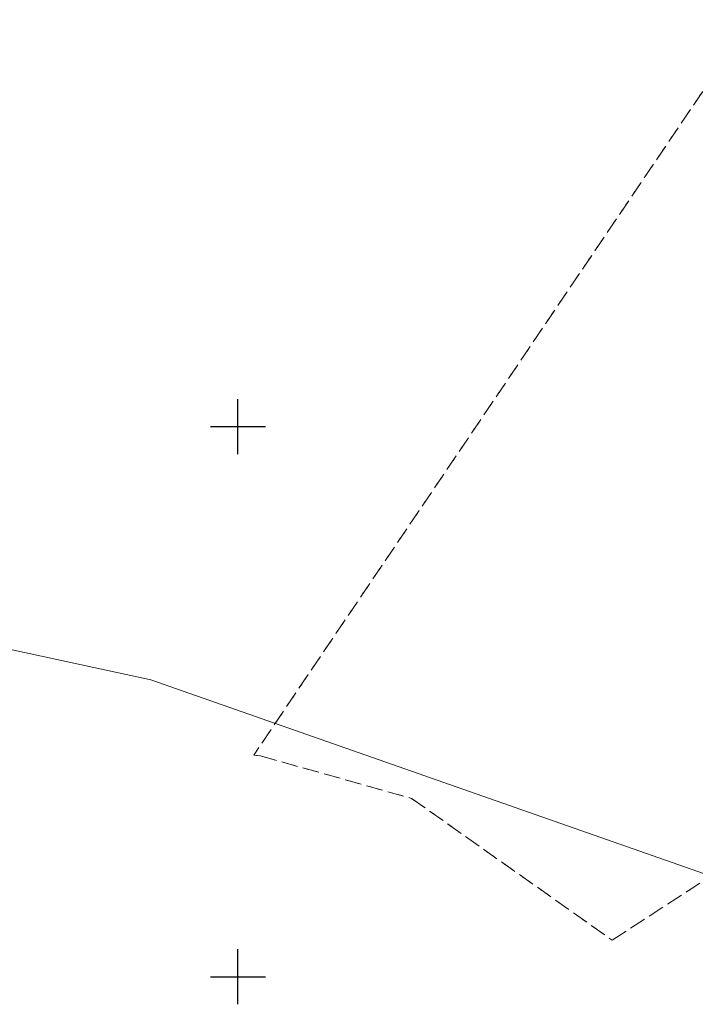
# Model space of a CAD drawing. Header units: metres. Extents: x 7527663 to 7537587, y 5492976 to 5503267.
# Tile 55 of 256: x 7531830 to 7531892, y 5499298 to 5499387. Entities that reach past the tile are written whole.
import ezdxf

# ---------------------------------------------------------------- set-up
doc = ezdxf.new("R2010")
doc.units = ezdxf.units.M
for name, pattern in [('219-500', [0]), ('egkk-500', [2, 1.5, -0.5]), ('egug-500', [1, 0.5, -0.5])]:
    doc.linetypes.add(name, pattern=pattern)
doc.layers.get('0').update_dxf_attribs({"color": 2, "lineweight": 5})

# ---------------------------------------------------------------- blocks, each defined once
blk = doc.blocks.new('203')
at = {"linetype": 'Continuous', "lineweight": 0}
h = blk.add_hatch(color=0, dxfattribs=at)
edge = h.paths.add_edge_path()
edge.add_arc((0, 0), 0.045, 0, 360)
blk = doc.blocks.new('RAMKA500K')
at = {"color": 0}
for p, q in [((250, 97.5), (250, 102.5)), ((247.5, 100), (252.5, 100)), ((250, 47.5), (250, 52.5)), ((247.5, 50), (252.5, 50))]:
    blk.add_line(p, q, dxfattribs=at)

msp = doc.modelspace()

# ---------------------------------------------------------------- linework, layer by layer
at = {"layer": '217-kontur klasyfikacyjny', "color": 7, "linetype": 'egkk-500', "lineweight": 18, "flags": 128}
for points in [[(7531905.7, 5499400.34), (7531851.44, 5499320.15)], [(7531851.44, 5499320.15), (7531852.06, 5499320.07)], [(7531852.06, 5499320.07), (7531865.79, 5499316.21)], [(7531865.79, 5499316.21), (7531884.02, 5499303.33)], [(7531884.02, 5499303.33), (7531893.02, 5499309.16)]]:
    msp.add_lwpolyline(points, dxfattribs=at)
at = {"layer": '218-kontur użytku gruntowego', "color": 7, "linetype": 'egug-500', "lineweight": 18, "flags": 128}
for points in [[(7531905.7, 5499400.34), (7531851.44, 5499320.15)], [(7531851.44, 5499320.15), (7531852.06, 5499320.07)], [(7531852.06, 5499320.07), (7531865.79, 5499316.21)], [(7531865.79, 5499316.21), (7531884.02, 5499303.33)], [(7531884.02, 5499303.33), (7531893.02, 5499309.16)]]:
    msp.add_lwpolyline(points, dxfattribs=at)
at = {"layer": '219-działka ewidencyjna', "color": 3, "linetype": '219-500', "lineweight": 18, "flags": 128}
for points in [[(7531842.07, 5499327), (7531794.71, 5499337.21)], [(7531915.52, 5499301.28), (7531842.07, 5499327)]]:
    msp.add_lwpolyline(points, dxfattribs=at)

# ---------------------------------------------------------------- block references
at = {"layer": '203-punkt graniczny', "color": 3, "linetype": 'CONTINUOUS', "lineweight": 18}
msp.add_blockref('203', (7531842.07, 5499327), dxfattribs=at)
at = {"layer": 'Wstawianie ramki sekcyjnej z opisem', "color": 7, "linetype": 'CONTINUOUS', "lineweight": 13}
msp.add_blockref('RAMKA500K', (7531600, 5499250), dxfattribs=at)

doc.saveas('drawing.dxf')
